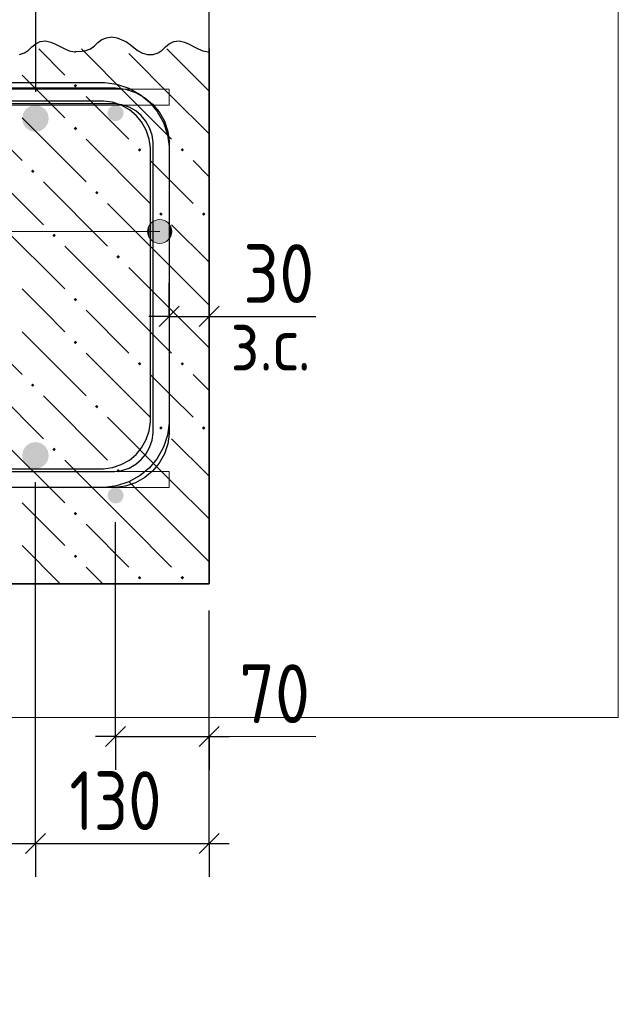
# Model space of a CAD drawing. Header units: millimetres. Extents: x 0 to 42000, y 0 to 29700.
# Tile 6 of 18: x 15365 to 17605, y 13202 to 16884. Entities that reach past the tile are written whole.
import ezdxf

# ---------------------------------------------------------------- set-up
doc = ezdxf.new("R2010")
doc.units = ezdxf.units.MM
doc.linetypes.add('______2', pattern=[270, 200, -70])
for name, color, linetype, lineweight in [('Standard', 7, 'Continuous', 25), ('ДОП Верх по У', 52, 'Continuous', 25), ('ЖБ Пилон', 7, 'Continuous', 35), ('ЖБ Плита Фундамента верхний уровень', 7, 'Continuous', 35), ('Обрамление П-обр. равн.', 52, 'Continuous', 25), ('Позиционная метка номер позиции', 7, 'Continuous', 13), ('Примечания_1', 7, 'Continuous', 13), ('Фоновоя арматура Х1', 52, 'Continuous', 25)]:
    doc.layers.add(name, color=color, linetype=linetype, lineweight=lineweight)
doc.layers.add('Размерная выноска', color=7, linetype='Continuous')
doc.styles.add('ISOCPEUR', font='txt')

msp = doc.modelspace()

# ---------------------------------------------------------------- hatches: boundary and pattern name
at = {"linetype": 'Continuous', "lineweight": 25, "transparency": 33554687}
for points in [[(15473.6, 16514.4), (15469.8, 16533.5), (15459, 16549.8), (15442.8, 16560.6), (15423.6, 16564.4), (15404.5, 16560.6), (15388.3, 16549.8), (15377.4, 16533.5), (15373.6, 16514.4), (15377.4, 16495.3), (15388.3, 16479), (15404.5, 16468.2), (15423.6, 16464.4), (15442.8, 16468.2), (15459, 16479), (15469.8, 16495.3)], [(15473.6, 16514.4), (15469.8, 16533.5), (15459, 16549.8), (15442.8, 16560.6), (15423.6, 16564.4), (15404.5, 16560.6), (15388.3, 16549.8), (15377.4, 16533.5), (15373.6, 16514.4), (15377.4, 16495.3), (15388.3, 16479), (15404.5, 16468.2), (15423.6, 16464.4), (15442.8, 16468.2), (15459, 16479), (15469.8, 16495.3)], [(15473.6, 15254.4), (15469.8, 15273.5), (15459, 15289.8), (15442.8, 15300.6), (15423.6, 15304.4), (15404.5, 15300.6), (15388.3, 15289.8), (15377.4, 15273.5), (15373.6, 15254.4), (15377.4, 15235.3), (15388.3, 15219), (15404.5, 15208.2), (15423.6, 15204.4), (15442.8, 15208.2), (15459, 15219), (15469.8, 15235.3)], [(15473.6, 15254.4), (15469.8, 15273.5), (15459, 15289.8), (15442.8, 15300.6), (15423.6, 15304.4), (15404.5, 15300.6), (15388.3, 15289.8), (15377.4, 15273.5), (15373.6, 15254.4), (15377.4, 15235.3), (15388.3, 15219), (15404.5, 15208.2), (15423.6, 15204.4), (15442.8, 15208.2), (15459, 15219), (15469.8, 15235.3)]]:
    msp.add_hatch(color=7, dxfattribs=at).paths.add_polyline_path(points)
at = {"layer": 'ЖБ Плита Фундамента верхний уровень', "linetype": 'Continuous', "lineweight": 18, "transparency": 33554687}
for points in [[(15566.8, 16636.9), (15573.3, 16643.4), (15579.8, 16636.9), (15573.3, 16630.4)], [(15566.8, 16476.9), (15573.3, 16483.4), (15579.8, 16476.9), (15573.3, 16470.4)], [(15806.8, 16396.9), (15813.3, 16403.4), (15819.8, 16396.9), (15813.3, 16390.4)], [(15966.8, 16396.9), (15973.3, 16403.4), (15979.8, 16396.9), (15973.3, 16390.4)], [(15406.8, 16316.9), (15413.3, 16323.4), (15419.8, 16316.9), (15413.3, 16310.4)], [(15646.8, 16236.9), (15653.3, 16243.4), (15659.8, 16236.9), (15653.3, 16230.4)], [(15886.8, 16156.9), (15893.3, 16163.4), (15899.8, 16156.9), (15893.3, 16150.4)], [(16046.8, 16156.9), (16053.3, 16163.4), (16059.8, 16156.9), (16053.3, 16150.4)], [(15486.8, 16076.9), (15493.3, 16083.4), (15499.8, 16076.9), (15493.3, 16070.4)], [(15726.8, 15996.9), (15733.3, 16003.4), (15739.8, 15996.9), (15733.3, 15990.4)], [(15566.8, 15836.9), (15573.3, 15843.4), (15579.8, 15836.9), (15573.3, 15830.4)], [(15566.8, 15676.9), (15573.3, 15683.4), (15579.8, 15676.9), (15573.3, 15670.4)], [(15806.8, 15596.9), (15813.3, 15603.4), (15819.8, 15596.9), (15813.3, 15590.4)], [(15966.8, 15596.9), (15973.3, 15603.4), (15979.8, 15596.9), (15973.3, 15590.4)], [(15406.8, 15516.9), (15413.3, 15523.4), (15419.8, 15516.9), (15413.3, 15510.4)], [(15646.8, 15436.9), (15653.3, 15443.4), (15659.8, 15436.9), (15653.3, 15430.4)], [(15886.8, 15356.9), (15893.3, 15363.4), (15899.8, 15356.9), (15893.3, 15350.4)], [(16046.8, 15356.9), (16053.3, 15363.4), (16059.8, 15356.9), (16053.3, 15350.4)], [(15486.8, 15276.9), (15493.3, 15283.4), (15499.8, 15276.9), (15493.3, 15270.4)], [(15726.8, 15196.9), (15733.3, 15203.4), (15739.8, 15196.9), (15733.3, 15190.4)], [(15566.8, 15036.9), (15573.3, 15043.4), (15579.8, 15036.9), (15573.3, 15030.4)], [(15566.8, 14876.9), (15573.3, 14883.4), (15579.8, 14876.9), (15573.3, 14870.4)], [(15806.8, 14796.9), (15813.3, 14803.4), (15819.8, 14796.9), (15813.3, 14790.4)], [(15966.8, 14796.9), (15973.3, 14803.4), (15979.8, 14796.9), (15973.3, 14790.4)]]:
    msp.add_hatch(color=7, dxfattribs=at).paths.add_polyline_path(points, flags=16)
at = {"layer": 'Позиционная метка номер позиции', "linetype": 'Continuous', "lineweight": 13, "transparency": 33554687}
for points in [[(15866.1, 16053.1), (15866.1, 16130.5), (15849.9, 16114.3)], [(15888.6, 16046.8), (15888.6, 16136.8), (15866.1, 16130.5)], [(15888.6, 16046.8), (15866.1, 16130.5), (15866.1, 16053.1)], [(15911.1, 16053.1), (15911.1, 16130.5), (15888.6, 16136.8)], [(15911.1, 16053.1), (15888.6, 16136.8), (15888.6, 16046.8)], [(15927.3, 16069.3), (15927.3, 16114.3), (15911.1, 16130.5)], [(15927.3, 16069.3), (15911.1, 16130.5), (15911.1, 16053.1)], [(15849.9, 16069.3), (15849.9, 16114.3), (15843.6, 16091.8)], [(15866.1, 16053.1), (15849.9, 16114.3), (15849.9, 16069.3)], [(15927.3, 16114.3), (15927.3, 16069.3), (15933.6, 16091.8)]]:
    msp.add_hatch(color=7, dxfattribs=at).paths.add_polyline_path(points)
at = {"layer": 'Фоновоя арматура Х1', "linetype": 'Continuous', "lineweight": 18, "transparency": 33554687}
for points in [[(15753.6, 16534.4), (15751.3, 16545.9), (15744.8, 16555.6), (15735.1, 16562.1), (15723.6, 16564.4), (15712.1, 16562.1), (15702.4, 16555.6), (15695.9, 16545.9), (15693.6, 16534.4), (15695.9, 16522.9), (15702.4, 16513.2), (15712.1, 16506.7), (15723.6, 16504.4), (15735.1, 16506.7), (15744.8, 16513.2), (15751.3, 16522.9)], [(15753.6, 16534.4), (15751.3, 16545.9), (15744.8, 16555.6), (15735.1, 16562.1), (15723.6, 16564.4), (15712.1, 16562.1), (15702.4, 16555.6), (15695.9, 16545.9), (15693.6, 16534.4), (15695.9, 16522.9), (15702.4, 16513.2), (15712.1, 16506.7), (15723.6, 16504.4), (15735.1, 16506.7), (15744.8, 16513.2), (15751.3, 16522.9)], [(15753.6, 15104.4), (15751.3, 15115.9), (15744.8, 15125.6), (15735.1, 15132.1), (15723.6, 15134.4), (15712.1, 15132.1), (15702.4, 15125.6), (15695.9, 15115.9), (15693.6, 15104.4), (15695.9, 15092.9), (15702.4, 15083.2), (15712.1, 15076.7), (15723.6, 15074.4), (15735.1, 15076.7), (15744.8, 15083.2), (15751.3, 15092.9)], [(15753.6, 15104.4), (15751.3, 15115.9), (15744.8, 15125.6), (15735.1, 15132.1), (15723.6, 15134.4), (15712.1, 15132.1), (15702.4, 15125.6), (15695.9, 15115.9), (15693.6, 15104.4), (15695.9, 15092.9), (15702.4, 15083.2), (15712.1, 15076.7), (15723.6, 15074.4), (15735.1, 15076.7), (15744.8, 15083.2), (15751.3, 15092.9)]]:
    msp.add_hatch(color=7, dxfattribs=at).paths.add_polyline_path(points)

# ---------------------------------------------------------------- linework, layer by layer
at = {"layer": 'Standard', "color": 251, "linetype": 'Continuous', "lineweight": -3, "true_color": 0x656565, "transparency": 33554687}
for p, q in [((15423.6, 17503.6), (15423.6, 16614.4)), ((15923.6, 15774.4), (15923.6, 15899.4)), ((16073.6, 15774.4), (16073.6, 15899.4)), ((15923.6, 15774.4), (15923.6, 15649.4)), ((16073.6, 15774.4), (16073.6, 15649.4)), ((15723.6, 14203.1), (15723.6, 15004.4)), ((16073.6, 14203.1), (16073.6, 14674.4)), ((16073.6, 13803.1), (16073.6, 14674.4)), ((15723.6, 14203.1), (15723.6, 14328.1)), ((16073.6, 14203.1), (16073.6, 14328.1)), ((15723.6, 14203.1), (15648.6, 14203.1)), ((15723.6, 14203.1), (15723.6, 14078.1)), ((15723.6, 14203.1), (16073.6, 14203.1)), ((16073.6, 14203.1), (16073.6, 14078.1)), ((16073.6, 14203.1), (16148.6, 14203.1)), ((15423.6, 13803.1), (15423.6, 13928.1)), ((16073.6, 13803.1), (16073.6, 13928.1)), ((12423.6, 13803.1), (15423.6, 13803.1)), ((15423.6, 13803.1), (15423.6, 13678.1)), ((15423.6, 13803.1), (16073.6, 13803.1)), ((16073.6, 13803.1), (16073.6, 13678.1)), ((16073.6, 13803.1), (16148.6, 13803.1))]:
    msp.add_line(p, q, dxfattribs=at)
at = {"layer": 'Standard', "color": 7, "linetype": 'Continuous', "lineweight": 25, "transparency": 33554687}
for p, q in [((15886.1, 15736.9), (15961.1, 15811.9)), ((16036.1, 15736.9), (16111.1, 15811.9))]:
    msp.add_line(p, q, dxfattribs=at)
at = {"layer": 'Standard', "color": 7, "linetype": 'Continuous', "lineweight": -3, "transparency": 33554687}
for p, q in [((15923.6, 15774.4), (15848.6, 15774.4)), ((15923.6, 15774.4), (16073.6, 15774.4)), ((16073.6, 15774.4), (16148.6, 15774.4))]:
    msp.add_line(p, q, dxfattribs=at)
at = {"layer": 'Standard', "color": 251, "linetype": 'Continuous', "lineweight": 25, "true_color": 0x656565, "transparency": 33554687}
for p, q in [((15686.1, 14165.6), (15761.1, 14240.6)), ((16036.1, 14165.6), (16111.1, 14240.6)), ((15386.1, 13765.6), (15461.1, 13840.6)), ((16036.1, 13765.6), (16111.1, 13840.6))]:
    msp.add_line(p, q, dxfattribs=at)
at = {"layer": 'Standard', "color": 254, "linetype": 'Continuous', "lineweight": 13, "true_color": 0xc4c4ff, "transparency": 33554687}
msp.add_lwpolyline([(6207.1, 14274.4), (17605.1, 14274.4), (17605.1, 18774.4), (6207.1, 18774.4), (6207.1, 14274.4)], dxfattribs=at)
at = {"layer": 'Standard', "color": 251, "linetype": 'Continuous', "lineweight": -3, "true_color": 0x656565, "transparency": 33554687}
msp.add_lwpolyline([(15423.6, 13803.1), (15423.6, 13820.2), (15423.6, 13820.2), (15423.6, 14994.3), (15423.6, 14994.3), (15423.6, 15154.4)], dxfattribs=at)
at = {"layer": 'ДОП Верх по У', "color": 7, "linetype": 'Continuous', "lineweight": 25, "transparency": 33554687}
for points in [[(7853.6, 16649.4), (15683.5, 16649.4), (15727.4, 16643.3), (15773.2, 16628.2), (15815.3, 16604.6), (15849.9, 16575.7), (15878.9, 16541), (15902.4, 16498.9), (15917.5, 16453.2), (15923.6, 16409.3), (15923.6, 15374.5), (15917.5, 15330.6), (15902.4, 15284.9), (15878.9, 15242.8), (15849.9, 15208.1), (15815.3, 15179.2), (15773.2, 15155.6), (15727.4, 15140.5), (15683.5, 15134.4), (12853.6, 15134.4)], [(7853.6, 16649.4), (15683.5, 16649.4), (15727.4, 16643.3), (15773.2, 16628.2), (15815.3, 16604.6), (15849.9, 16575.7), (15878.9, 16541), (15902.4, 16498.9), (15917.5, 16453.2), (15923.6, 16409.3), (15923.6, 15374.5), (15917.5, 15330.6), (15902.4, 15284.9), (15878.9, 15242.8), (15849.9, 15208.1), (15815.3, 15179.2), (15773.2, 15155.6), (15727.4, 15140.5), (15683.5, 15134.4), (12853.6, 15134.4)], [(7853.6, 16649.4), (15683.5, 16649.4), (15727.4, 16643.3), (15773.2, 16628.2), (15815.3, 16604.6), (15849.9, 16575.7), (15878.9, 16541), (15902.4, 16498.9), (15917.5, 16453.2), (15923.6, 16409.3), (15923.6, 15374.5), (15917.5, 15330.6), (15902.4, 15284.9), (15878.9, 15242.8), (15849.9, 15208.1), (15815.3, 15179.2), (15773.2, 15155.6), (15727.4, 15140.5), (15683.5, 15134.4), (12853.6, 15134.4)], [(7853.6, 16649.4), (15683.5, 16649.4), (15727.4, 16643.3), (15773.2, 16628.2), (15815.3, 16604.6), (15849.9, 16575.7), (15878.9, 16541), (15902.4, 16498.9), (15917.5, 16453.2), (15923.6, 16409.3), (15923.6, 15374.5), (15917.5, 15330.6), (15902.4, 15284.9), (15878.9, 15242.8), (15849.9, 15208.1), (15815.3, 15179.2), (15773.2, 15155.6), (15727.4, 15140.5), (15683.5, 15134.4), (12853.6, 15134.4)], [(7853.6, 16649.4), (15683.5, 16649.4), (15727.4, 16643.3), (15773.2, 16628.2), (15815.3, 16604.6), (15849.9, 16575.7), (15878.9, 16541), (15902.4, 16498.9), (15917.5, 16453.2), (15923.6, 16409.3), (15923.6, 15374.5), (15917.5, 15330.6), (15902.4, 15284.9), (15878.9, 15242.8), (15849.9, 15208.1), (15815.3, 15179.2), (15773.2, 15155.6), (15727.4, 15140.5), (15683.5, 15134.4), (12853.6, 15134.4)], [(7853.6, 16649.4), (15683.5, 16649.4), (15727.4, 16643.3), (15773.2, 16628.2), (15815.3, 16604.6), (15849.9, 16575.7), (15878.9, 16541), (15902.4, 16498.9), (15917.5, 16453.2), (15923.6, 16409.3), (15923.6, 15374.5), (15917.5, 15330.6), (15902.4, 15284.9), (15878.9, 15242.8), (15849.9, 15208.1), (15815.3, 15179.2), (15773.2, 15155.6), (15727.4, 15140.5), (15683.5, 15134.4), (12853.6, 15134.4)], [(12853.6, 15204.4), (15678.7, 15204.4), (15711.5, 15209), (15744.9, 15220), (15775.4, 15237.1), (15800.2, 15257.8), (15821, 15282.6), (15838.1, 15313.2), (15849, 15346.5), (15853.6, 15379.4), (15853.6, 16404.4), (15849, 16437.3), (15838.1, 16470.6), (15821, 16501.2), (15800.2, 16526), (15775.4, 16546.7), (15744.9, 16563.8), (15711.5, 16574.8), (15678.7, 16579.4), (7853.6, 16579.4)], [(12853.6, 15204.4), (15678.7, 15204.4), (15711.5, 15209), (15744.9, 15220), (15775.4, 15237.1), (15800.2, 15257.8), (15821, 15282.6), (15838.1, 15313.2), (15849, 15346.5), (15853.6, 15379.4), (15853.6, 16404.4), (15849, 16437.3), (15838.1, 16470.6), (15821, 16501.2), (15800.2, 16526), (15775.4, 16546.7), (15744.9, 16563.8), (15711.5, 16574.8), (15678.7, 16579.4), (7853.6, 16579.4)], [(12853.6, 15204.4), (15678.7, 15204.4), (15711.5, 15209), (15744.9, 15220), (15775.4, 15237.1), (15800.2, 15257.8), (15821, 15282.6), (15838.1, 15313.2), (15849, 15346.5), (15853.6, 15379.4), (15853.6, 16404.4), (15849, 16437.3), (15838.1, 16470.6), (15821, 16501.2), (15800.2, 16526), (15775.4, 16546.7), (15744.9, 16563.8), (15711.5, 16574.8), (15678.7, 16579.4), (7853.6, 16579.4)], [(12853.6, 15204.4), (15678.7, 15204.4), (15711.5, 15209), (15744.9, 15220), (15775.4, 15237.1), (15800.2, 15257.8), (15821, 15282.6), (15838.1, 15313.2), (15849, 15346.5), (15853.6, 15379.4), (15853.6, 16404.4), (15849, 16437.3), (15838.1, 16470.6), (15821, 16501.2), (15800.2, 16526), (15775.4, 16546.7), (15744.9, 16563.8), (15711.5, 16574.8), (15678.7, 16579.4), (7853.6, 16579.4)], [(12853.6, 15204.4), (15678.7, 15204.4), (15711.5, 15209), (15744.9, 15220), (15775.4, 15237.1), (15800.2, 15257.8), (15821, 15282.6), (15838.1, 15313.2), (15849, 15346.5), (15853.6, 15379.4), (15853.6, 16404.4), (15849, 16437.3), (15838.1, 16470.6), (15821, 16501.2), (15800.2, 16526), (15775.4, 16546.7), (15744.9, 16563.8), (15711.5, 16574.8), (15678.7, 16579.4), (7853.6, 16579.4)], [(12853.6, 15204.4), (15678.7, 15204.4), (15711.5, 15209), (15744.9, 15220), (15775.4, 15237.1), (15800.2, 15257.8), (15821, 15282.6), (15838.1, 15313.2), (15849, 15346.5), (15853.6, 15379.4), (15853.6, 16404.4), (15849, 16437.3), (15838.1, 16470.6), (15821, 16501.2), (15800.2, 16526), (15775.4, 16546.7), (15744.9, 16563.8), (15711.5, 16574.8), (15678.7, 16579.4), (7853.6, 16579.4)]]:
    msp.add_lwpolyline(points, dxfattribs=at)
at = {"layer": 'ЖБ Пилон', "color": 253, "linetype": '______2', "lineweight": 25, "true_color": 0xa0a0a0, "transparency": 33554687}
msp.add_line((16073.6, 16774.4), (16073.6, 18274.4), dxfattribs=at)
at = {"layer": 'ЖБ Плита Фундамента верхний уровень', "color": 254, "linetype": 'Continuous', "lineweight": 18, "transparency": 33554687}
for p, q in [((15435.9, 16774.4), (15533.3, 16676.9)), ((15773.3, 16596.9), (15595.9, 16774.4)), ((15773.3, 16756.9), (15933.3, 16596.9)), ((15933.3, 16756.9), (15915.9, 16774.4)), ((15933.3, 16756.9), (16073.6, 16616.6)), ((15453.3, 16596.9), (15373.3, 16676.9)), ((15133.3, 16596.9), (15373.3, 16356.9)), ((15533.3, 16516.9), (15453.3, 16596.9)), ((15613.3, 16596.9), (15773.3, 16436.9)), ((15773.3, 16596.9), (15933.3, 16436.9)), ((15933.3, 16596.9), (16073.6, 16456.6)), ((15373.3, 16516.9), (15613.3, 16276.9)), ((15613.3, 16436.9), (15853.3, 16196.9)), ((15213.3, 16356.9), (15453.3, 16116.9)), ((15933.3, 16276.9), (15853.3, 16356.9)), ((16013.3, 16356.9), (16073.6, 16296.6)), ((15453.3, 16276.9), (15693.3, 16036.9)), ((16013.3, 16196.9), (15933.3, 16276.9)), ((15933.3, 15956.9), (15693.3, 16196.9)), ((15293.3, 16116.9), (15533.3, 15876.9)), ((15933.3, 16116.9), (16073.6, 15976.6)), ((15773.3, 15796.9), (15533.3, 16036.9)), ((15773.3, 15956.9), (15933.3, 15796.9)), ((15933.3, 15956.9), (16073.6, 15816.6)), ((15453.3, 15796.9), (15373.3, 15876.9)), ((15133.3, 15796.9), (15373.3, 15556.9)), ((15533.3, 15716.9), (15453.3, 15796.9)), ((15613.3, 15796.9), (15773.3, 15636.9)), ((15773.3, 15796.9), (15933.3, 15636.9)), ((15933.3, 15796.9), (16073.6, 15656.6)), ((15373.3, 15716.9), (15613.3, 15476.9)), ((15613.3, 15636.9), (15853.3, 15396.9)), ((15213.3, 15556.9), (15453.3, 15316.9)), ((15933.3, 15476.9), (15853.3, 15556.9)), ((16013.3, 15556.9), (16073.6, 15496.6)), ((15453.3, 15476.9), (15693.3, 15236.9)), ((16013.3, 15396.9), (15933.3, 15476.9)), ((15933.3, 15156.9), (15693.3, 15396.9)), ((15293.3, 15316.9), (15533.3, 15076.9)), ((15933.3, 15316.9), (16073.6, 15176.6)), ((15773.3, 14996.9), (15533.3, 15236.9)), ((15773.3, 15156.9), (15933.3, 14996.9)), ((15933.3, 15156.9), (16073.6, 15016.6)), ((15453.3, 14996.9), (15373.3, 15076.9)), ((15533.3, 14916.9), (15453.3, 14996.9)), ((15613.3, 14996.9), (15773.3, 14836.9)), ((15773.3, 14996.9), (15933.3, 14836.9)), ((15933.3, 14996.9), (16073.6, 14856.6)), ((15373.3, 14916.9), (15515.9, 14774.4)), ((15613.3, 14836.9), (15675.9, 14774.4))]:
    msp.add_line(p, q, dxfattribs=at)
at = {"layer": 'ЖБ Плита Фундамента верхний уровень', "color": 7, "linetype": 'Continuous', "lineweight": 35, "transparency": 33554687}
for p, q in [((16073.6, 14774.4), (16073.6, 16774.4)), ((6707.1, 14774.4), (16073.6, 14774.4))]:
    msp.add_line(p, q, dxfattribs=at)
at = {"layer": 'Обрамление П-обр. равн.', "color": 38, "linetype": 'Continuous', "lineweight": 25, "true_color": 0x5f1e0f, "transparency": 33554687}
for points in [[(12863.6, 16629.4), (15723.6, 16629.4), (15760.2, 16624.3), (15798.3, 16611.7), (15833.3, 16592.1), (15862.2, 16568), (15886.3, 16539.1), (15906, 16504), (15918.5, 16465.9), (15923.6, 16429.3), (15923.6, 15334.5), (15918.5, 15297.9), (15906, 15259.8), (15886.3, 15224.7), (15862.2, 15195.8), (15833.3, 15171.7), (15798.3, 15152.1), (15760.2, 15139.5), (15723.6, 15134.4), (12863.6, 15134.4)], [(12863.6, 16629.4), (15723.6, 16629.4), (15760.2, 16624.3), (15798.3, 16611.7), (15833.3, 16592.1), (15862.2, 16568), (15886.3, 16539.1), (15906, 16504), (15918.5, 16465.9), (15923.6, 16429.3), (15923.6, 15334.5), (15918.5, 15297.9), (15906, 15259.8), (15886.3, 15224.7), (15862.2, 15195.8), (15833.3, 15171.7), (15798.3, 15152.1), (15760.2, 15139.5), (15723.6, 15134.4), (12863.6, 15134.4)], [(12863.6, 16629.4), (15723.6, 16629.4), (15760.2, 16624.3), (15798.3, 16611.7), (15833.3, 16592.1), (15862.2, 16568), (15886.3, 16539.1), (15906, 16504), (15918.5, 16465.9), (15923.6, 16429.3), (15923.6, 15334.5), (15918.5, 15297.9), (15906, 15259.8), (15886.3, 15224.7), (15862.2, 15195.8), (15833.3, 15171.7), (15798.3, 15152.1), (15760.2, 15139.5), (15723.6, 15134.4), (12863.6, 15134.4)], [(12863.6, 16629.4), (15723.6, 16629.4), (15760.2, 16624.3), (15798.3, 16611.7), (15833.3, 16592.1), (15862.2, 16568), (15886.3, 16539.1), (15906, 16504), (15918.5, 16465.9), (15923.6, 16429.3), (15923.6, 15334.5), (15918.5, 15297.9), (15906, 15259.8), (15886.3, 15224.7), (15862.2, 15195.8), (15833.3, 15171.7), (15798.3, 15152.1), (15760.2, 15139.5), (15723.6, 15134.4), (12863.6, 15134.4)], [(12863.6, 16629.4), (15723.6, 16629.4), (15760.2, 16624.3), (15798.3, 16611.7), (15833.3, 16592.1), (15862.2, 16568), (15886.3, 16539.1), (15906, 16504), (15918.5, 16465.9), (15923.6, 16429.3), (15923.6, 15334.5), (15918.5, 15297.9), (15906, 15259.8), (15886.3, 15224.7), (15862.2, 15195.8), (15833.3, 15171.7), (15798.3, 15152.1), (15760.2, 15139.5), (15723.6, 15134.4), (12863.6, 15134.4)], [(12863.6, 16629.4), (15723.6, 16629.4), (15760.2, 16624.3), (15798.3, 16611.7), (15833.3, 16592.1), (15862.2, 16568), (15886.3, 16539.1), (15906, 16504), (15918.5, 16465.9), (15923.6, 16429.3), (15923.6, 15334.5), (15918.5, 15297.9), (15906, 15259.8), (15886.3, 15224.7), (15862.2, 15195.8), (15833.3, 15171.7), (15798.3, 15152.1), (15760.2, 15139.5), (15723.6, 15134.4), (12863.6, 15134.4)], [(12863.6, 16629.4), (15723.6, 16629.4), (15760.2, 16624.3), (15798.3, 16611.7), (15833.3, 16592.1), (15862.2, 16568), (15886.3, 16539.1), (15906, 16504), (15918.5, 16465.9), (15923.6, 16429.3), (15923.6, 15334.5), (15918.5, 15297.9), (15906, 15259.8), (15886.3, 15224.7), (15862.2, 15195.8), (15833.3, 15171.7), (15798.3, 15152.1), (15760.2, 15139.5), (15723.6, 15134.4), (12863.6, 15134.4)], [(12863.6, 16629.4), (15723.6, 16629.4), (15760.2, 16624.3), (15798.3, 16611.7), (15833.3, 16592.1), (15862.2, 16568), (15886.3, 16539.1), (15906, 16504), (15918.5, 16465.9), (15923.6, 16429.3), (15923.6, 15334.5), (15918.5, 15297.9), (15906, 15259.8), (15886.3, 15224.7), (15862.2, 15195.8), (15833.3, 15171.7), (15798.3, 15152.1), (15760.2, 15139.5), (15723.6, 15134.4), (12863.6, 15134.4)], [(12863.6, 15194.4), (15719.4, 15194.4), (15746.5, 15198.2), (15774, 15207.2), (15799.2, 15221.3), (15819.6, 15238.4), (15836.7, 15258.9), (15850.8, 15284.1), (15859.9, 15311.5), (15863.6, 15338.6), (15863.6, 16425.2), (15859.9, 16452.3), (15850.8, 16479.7), (15836.7, 16504.9), (15819.6, 16525.4), (15799.2, 16542.5), (15774, 16556.6), (15746.5, 16565.6), (15719.4, 16569.4), (12863.6, 16569.4)], [(12863.6, 15194.4), (15719.4, 15194.4), (15746.5, 15198.2), (15774, 15207.2), (15799.2, 15221.3), (15819.6, 15238.4), (15836.7, 15258.9), (15850.8, 15284.1), (15859.9, 15311.5), (15863.6, 15338.6), (15863.6, 16425.2), (15859.9, 16452.3), (15850.8, 16479.7), (15836.7, 16504.9), (15819.6, 16525.4), (15799.2, 16542.5), (15774, 16556.6), (15746.5, 16565.6), (15719.4, 16569.4), (12863.6, 16569.4)], [(12863.6, 15194.4), (15719.4, 15194.4), (15746.5, 15198.2), (15774, 15207.2), (15799.2, 15221.3), (15819.6, 15238.4), (15836.7, 15258.9), (15850.8, 15284.1), (15859.9, 15311.5), (15863.6, 15338.6), (15863.6, 16425.2), (15859.9, 16452.3), (15850.8, 16479.7), (15836.7, 16504.9), (15819.6, 16525.4), (15799.2, 16542.5), (15774, 16556.6), (15746.5, 16565.6), (15719.4, 16569.4), (12863.6, 16569.4)], [(12863.6, 15194.4), (15719.4, 15194.4), (15746.5, 15198.2), (15774, 15207.2), (15799.2, 15221.3), (15819.6, 15238.4), (15836.7, 15258.9), (15850.8, 15284.1), (15859.9, 15311.5), (15863.6, 15338.6), (15863.6, 16425.2), (15859.9, 16452.3), (15850.8, 16479.7), (15836.7, 16504.9), (15819.6, 16525.4), (15799.2, 16542.5), (15774, 16556.6), (15746.5, 16565.6), (15719.4, 16569.4), (12863.6, 16569.4)], [(12863.6, 15194.4), (15719.4, 15194.4), (15746.5, 15198.2), (15774, 15207.2), (15799.2, 15221.3), (15819.6, 15238.4), (15836.7, 15258.9), (15850.8, 15284.1), (15859.9, 15311.5), (15863.6, 15338.6), (15863.6, 16425.2), (15859.9, 16452.3), (15850.8, 16479.7), (15836.7, 16504.9), (15819.6, 16525.4), (15799.2, 16542.5), (15774, 16556.6), (15746.5, 16565.6), (15719.4, 16569.4), (12863.6, 16569.4)], [(12863.6, 15194.4), (15719.4, 15194.4), (15746.5, 15198.2), (15774, 15207.2), (15799.2, 15221.3), (15819.6, 15238.4), (15836.7, 15258.9), (15850.8, 15284.1), (15859.9, 15311.5), (15863.6, 15338.6), (15863.6, 16425.2), (15859.9, 16452.3), (15850.8, 16479.7), (15836.7, 16504.9), (15819.6, 16525.4), (15799.2, 16542.5), (15774, 16556.6), (15746.5, 16565.6), (15719.4, 16569.4), (12863.6, 16569.4)], [(12863.6, 15194.4), (15719.4, 15194.4), (15746.5, 15198.2), (15774, 15207.2), (15799.2, 15221.3), (15819.6, 15238.4), (15836.7, 15258.9), (15850.8, 15284.1), (15859.9, 15311.5), (15863.6, 15338.6), (15863.6, 16425.2), (15859.9, 16452.3), (15850.8, 16479.7), (15836.7, 16504.9), (15819.6, 16525.4), (15799.2, 16542.5), (15774, 16556.6), (15746.5, 16565.6), (15719.4, 16569.4), (12863.6, 16569.4)], [(12863.6, 15194.4), (15719.4, 15194.4), (15746.5, 15198.2), (15774, 15207.2), (15799.2, 15221.3), (15819.6, 15238.4), (15836.7, 15258.9), (15850.8, 15284.1), (15859.9, 15311.5), (15863.6, 15338.6), (15863.6, 16425.2), (15859.9, 16452.3), (15850.8, 16479.7), (15836.7, 16504.9), (15819.6, 16525.4), (15799.2, 16542.5), (15774, 16556.6), (15746.5, 16565.6), (15719.4, 16569.4), (12863.6, 16569.4)]]:
    msp.add_lwpolyline(points, dxfattribs=at)
at = {"layer": 'Позиционная метка номер позиции', "color": 7, "linetype": 'Continuous', "lineweight": 13, "transparency": 33554687}
for p, q in [((15888.6, 16136.8), (15888.6, 16136.8)), ((15843.6, 16091.8), (15843.6, 16091.8)), ((15933.6, 16091.8), (15933.6, 16091.8)), ((15888.6, 16046.8), (15888.6, 16046.8))]:
    msp.add_line(p, q, dxfattribs=at)
msp.add_lwpolyline([(15888.6, 16091.8), (15168.1, 16091.8), (15168.1, 13201.5), (12783.1, 13201.5)], dxfattribs=at)
msp.add_circle((15888.6, 16091.8), 45, dxfattribs=at)
at = {"layer": 'Примечания_1', "color": 7, "linetype": 'Continuous', "lineweight": 25, "transparency": 33554687}
msp.add_line((16073.6, 16765.6), (16073.6, 16765.6), dxfattribs=at)
at = {"layer": 'Примечания_1', "color": 251, "linetype": 'Continuous', "lineweight": 13, "true_color": 0x656565, "transparency": 33554687}
msp.add_line((16473.6, 14203.1), (16073.6, 14203.1), dxfattribs=at)
at = {"layer": 'Примечания_1', "color": 7, "linetype": 'Continuous', "lineweight": 25, "transparency": 33554687}
for points in [[(15363.6, 16754), (15383.1, 16759.3), (15397.6, 16770), (15410.6, 16782.4), (15424.6, 16793.8), (15441.6, 16802.4), (15461.6, 16804.3), (15481.1, 16799.5), (15498.6, 16791.9), (15515.6, 16783.4), (15533.1, 16775.1), (15550.1, 16767.1), (15569.6, 16763.2), (15573.6, 16762.9)], [(15573.6, 16765.6), (15592.1, 16765.4), (15612.1, 16768.3), (15630.1, 16774.9), (15644.6, 16785.8), (15657.1, 16798.8), (15671.6, 16809.7), (15690.1, 16816.3), (15709.6, 16820.1), (15729.1, 16815.8), (15747.1, 16808.7), (15764.6, 16800.7), (15779.6, 16790), (15793.6, 16778.5), (15807.6, 16767.1), (15824.6, 16758.1), (15843.6, 16753.3), (15863.6, 16754), (15883.1, 16759.3), (15897.6, 16770), (15910.6, 16782.4), (15924.6, 16793.8), (15941.6, 16802.4), (15961.6, 16804.3), (15981.1, 16799.5), (15998.6, 16791.9), (16015.6, 16783.4), (16033.1, 16775.1), (16050.1, 16767.1), (16069.6, 16763.2), (16073.6, 16762.9)]]:
    msp.add_lwpolyline(points, dxfattribs=at)
at = {"layer": 'Размерная выноска', "color": 7, "linetype": 'Continuous', "lineweight": -3, "transparency": 33554687}
msp.add_line((16073.6, 15774.4), (16473.6, 15774.4), dxfattribs=at)
at = {"layer": 'Фоновоя арматура Х1', "color": 251, "linetype": 'Continuous', "lineweight": 18, "true_color": 0x656565, "transparency": 33554687}
for points in [[(15923.6, 16564.4), (6677.1, 16564.4), (6677.1, 16624.4), (15923.6, 16624.4), (15923.6, 16564.4)], [(15923.6, 16564.4), (6677.1, 16564.4), (6677.1, 16624.4), (15923.6, 16624.4), (15923.6, 16564.4)], [(15923.6, 16564.4), (6677.1, 16564.4), (6677.1, 16624.4), (15923.6, 16624.4), (15923.6, 16564.4)], [(15923.6, 16564.4), (6677.1, 16564.4), (6677.1, 16624.4), (15923.6, 16624.4), (15923.6, 16564.4)], [(15923.6, 16564.4), (6677.1, 16564.4), (6677.1, 16624.4), (15923.6, 16624.4), (15923.6, 16564.4)], [(15923.6, 16564.4), (6677.1, 16564.4), (6677.1, 16624.4), (15923.6, 16624.4), (15923.6, 16564.4)], [(15923.6, 16564.4), (6677.1, 16564.4), (6677.1, 16624.4), (15923.6, 16624.4), (15923.6, 16564.4)], [(15923.6, 16564.4), (6677.1, 16564.4), (6677.1, 16624.4), (15923.6, 16624.4), (15923.6, 16564.4)], [(15923.6, 15134.4), (6677.1, 15134.4), (6677.1, 15194.4), (15923.6, 15194.4), (15923.6, 15134.4)], [(15923.6, 15134.4), (6677.1, 15134.4), (6677.1, 15194.4), (15923.6, 15194.4), (15923.6, 15134.4)], [(15923.6, 15134.4), (6677.1, 15134.4), (6677.1, 15194.4), (15923.6, 15194.4), (15923.6, 15134.4)], [(15923.6, 15134.4), (6677.1, 15134.4), (6677.1, 15194.4), (15923.6, 15194.4), (15923.6, 15134.4)], [(15923.6, 15134.4), (6677.1, 15134.4), (6677.1, 15194.4), (15923.6, 15194.4), (15923.6, 15134.4)], [(15923.6, 15134.4), (6677.1, 15134.4), (6677.1, 15194.4), (15923.6, 15194.4), (15923.6, 15134.4)], [(15923.6, 15134.4), (6677.1, 15134.4), (6677.1, 15194.4), (15923.6, 15194.4), (15923.6, 15134.4)], [(15923.6, 15134.4), (6677.1, 15134.4), (6677.1, 15194.4), (15923.6, 15194.4), (15923.6, 15134.4)]]:
    msp.add_lwpolyline(points, dxfattribs=at)

# ---------------------------------------------------------------- texts
at = {"layer": 'Standard', "color": 7, "linetype": 'Continuous', "lineweight": 25, "transparency": 33554687, "insert": (16201.1, 15824.4), "char_height": 220, "width": 403.924, "attachment_point": 7, "style": 'ISOCPEUR'}
msp.add_mtext('\\W0.87;30', dxfattribs=at)
at = {"layer": 'Standard', "color": 7, "linetype": 'Continuous', "lineweight": 18, "transparency": 33554687, "insert": (16153.2, 15571.6), "char_height": 200, "width": 459.949, "attachment_point": 7, "style": 'ISOCPEUR'}
msp.add_mtext('\\W0.90;з.с.', dxfattribs=at)
at = {"layer": 'Standard', "color": 251, "linetype": 'Continuous', "lineweight": 25, "true_color": 0x656565, "transparency": 33554687, "char_height": 220, "attachment_point": 7, "style": 'ISOCPEUR'}
for s, insert, width in [('\\W0.87;70', (16186.1, 14253.1), 403.94), ('\\W0.83;130', (15550.6, 13853.1), 508.571)]:
    msp.add_mtext(s, dxfattribs=dict(at, insert=insert, width=width))

doc.saveas('drawing.dxf')
